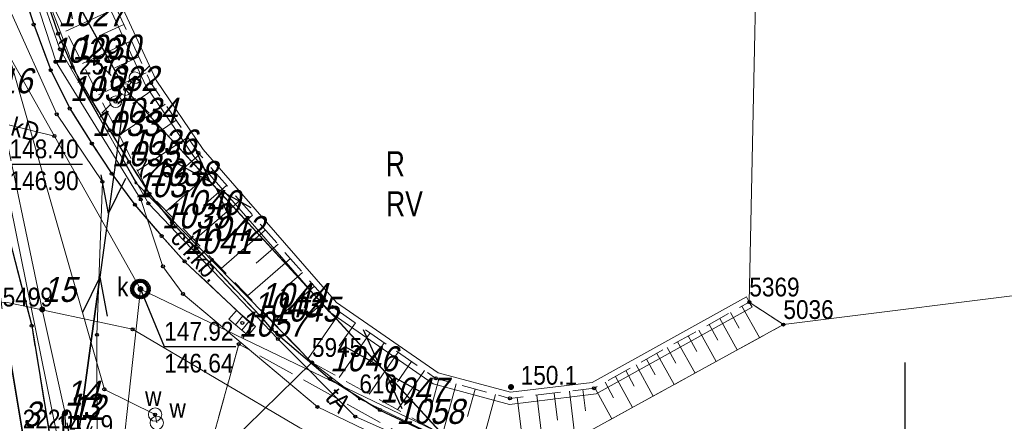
# Model space of a CAD drawing. Header units: metres. Extents: x 5548743 to 5556416, y 5707500 to 5714000.
# Tile 195 of 244: x 5554547 to 5554606, y 5710401 to 5710426. Entities that reach past the tile are written whole.
import ezdxf
from ezdxf.enums import TextEntityAlignment as Align

# ---------------------------------------------------------------- set-up
doc = ezdxf.new("R2010")
doc.units = ezdxf.units.M
for name, pattern in [('1.5_0.75', [2.25, 1.5, -0.75]), ('2.25_0.75', [3, 2.25, -0.75]), ('219-1000', [0]), ('suep_nn_1000', [0]), ('supp_1000', [1.25, 0.625, -0.625])]:
    doc.linetypes.add(name, pattern=pattern)
doc.layers.get('0').update_dxf_attribs({"color": 2, "lineweight": 5})
doc.styles.get("Standard").update_dxf_attribs({"font": 'Working1250', "width": 0.75})
doc.linetypes.add('902-1000', pattern='A,5,0,[1,ksztalty.shx,S=1,R=0,X=0,Y=0],5', length=10)
doc.linetypes.add('otdn_1000', pattern='A,7,0,[21,ksztalty.shx,S=0.7,R=0,X=0,Y=0]', length=7)

# ---------------------------------------------------------------- blocks, each defined once
blk = doc.blocks.new('203')
at = {"linetype": 'Continuous', "lineweight": 0}
h = blk.add_hatch(color=0, dxfattribs=at)
edge = h.paths.add_edge_path()
edge.add_arc((0, 0), 0.09, 0, 360)
blk = doc.blocks.new('SUEP1')
at = {"color": 0, "linetype": 'Continuous'}
for p, q in [((7.5, 0), (5.25, 0.75)), ((22.5, 0), (20.25, 0.75)), ((0, 0), (7.5, 0)), ((7.5, 0), (5.25, -0.75)), ((7.5, 0), (22.5, 0)), ((22.5, 0), (20.25, -0.75))]:
    blk.add_line(p, q, dxfattribs=at)
blk = doc.blocks.new('PW01')
at = {"linetype": 'Continuous', "lineweight": 13}
h = blk.add_hatch(color=0, dxfattribs=at)
edge = h.paths.add_edge_path()
edge.add_arc((0, 0), 0.18, 0, 360)
blk = doc.blocks.new('SM05')
at = {"color": 0, "linetype": 'Continuous', "lineweight": 13}
blk.add_circle((0, 0), 0.35, dxfattribs=at)
blk = doc.blocks.new('SM01')
at = {"color": 0, "linetype": 'Continuous', "lineweight": 13}
for p, q in [((-0.848, 0.848), (-1.414, 1.414)), ((0.849, 0.848), (1.414, 1.414)), ((-0.848, -0.849), (-1.414, -1.414)), ((0.849, -0.849), (1.414, -1.414))]:
    blk.add_line(p, q, dxfattribs=at)
blk.add_circle((0, 0), 0.35, dxfattribs=at)
blk = doc.blocks.new('US22')
at = {"color": 0, "linetype": 'Continuous', "lineweight": 0}
blk.add_circle((0, 0), 0.4, dxfattribs=at)
blk = doc.blocks.new('US05')
at = {"color": 0, "linetype": 'Continuous', "lineweight": 13}
for p, q in [((-0.75, -0.35), (-0.75, 0.35)), ((-0.75, 0.35), (-0.25, 0.35)), ((-0.25, -0.35), (-0.25, 0.35)), ((-0.25, 0.35), (0.25, 0.35)), ((0.25, -0.35), (0.25, 0.35)), ((0.25, 0.35), (0.75, 0.35)), ((0.75, -0.35), (0.75, 0.35)), ((-0.75, -0.35), (-0.25, -0.35)), ((-0.25, -0.35), (0.25, -0.35)), ((0.25, -0.35), (0.75, -0.35))]:
    blk.add_line(p, q, dxfattribs=at)
blk = doc.blocks.new('PIKIETAW1891')
at = {"color": 0}
blk.add_circle((0, 0), 0.09, dxfattribs=at)
blk = doc.blocks.new('RAMKA1000K')
at = {"color": 0}
blk.add_line((200, 395), (200, 405), dxfattribs=at)

msp = doc.modelspace()

# ---------------------------------------------------------------- linework, layer by layer
at = {"layer": '000 Inne (niezydentyfikowane)', "color": 7, "linetype": 'CONTINUOUS', "lineweight": 18, "flags": 128}
for points in [[(5554552.76, 5710426.25), (5554549.75, 5710424.86)], [(5554553.22, 5710425.26), (5554551.73, 5710424.58)], [(5554553.67, 5710424.29), (5554550.74, 5710422.93)], [(5554554.11, 5710423.33), (5554552.67, 5710422.66)], [(5554554.56, 5710422.37), (5554551.7, 5710421.05)], [(5554555.07, 5710421.42), (5554553.75, 5710420.53)], [(5554555.7, 5710420.49), (5554552.94, 5710418.63)], [(5554556.35, 5710419.52), (5554554.92, 5710418.55)], [(5554557.04, 5710418.51), (5554554.04, 5710416.49)], [(5554557.75, 5710417.48), (5554556.32, 5710416.23)], [(5554558.57, 5710416.54), (5554555.75, 5710414.08)], [(5554559.37, 5710415.62), (5554557.98, 5710414.41)], [(5554560.16, 5710414.72), (5554557.43, 5710412.34)], [(5554560.93, 5710413.83), (5554559.59, 5710412.66)], [(5554561.7, 5710412.95), (5554559.05, 5710410.65)], [(5554562.45, 5710412.09), (5554561.15, 5710410.96)], [(5554563.19, 5710411.24), (5554560.63, 5710409.01)], [(5554563.91, 5710410.41), (5554562.65, 5710409.31)], [(5554564.63, 5710409.58), (5554562.15, 5710407.43)], [(5554565.34, 5710408.76), (5554564.13, 5710407.7)], [(5554590.23, 5710408.39), (5554591.28, 5710406.5)], [(5554566.17, 5710408.02), (5554564.25, 5710405.25)], [(5554589.54, 5710408), (5554590.07, 5710407.06)], [(5554567.08, 5710407.39), (5554566.12, 5710406.01)], [(5554588.26, 5710407.29), (5554588.79, 5710406.35)], [(5554588.9, 5710407.64), (5554589.94, 5710405.76)], [(5554567.96, 5710406.78), (5554566.11, 5710404.11)], [(5554587.01, 5710406.6), (5554587.53, 5710405.66)], [(5554587.64, 5710406.94), (5554588.68, 5710405.06)], [(5554568.81, 5710406.19), (5554567.92, 5710404.9)], [(5554585.76, 5710405.9), (5554586.28, 5710404.97)], [(5554586.38, 5710406.25), (5554587.42, 5710404.37)], [(5554569.64, 5710405.62), (5554567.91, 5710403.12)], [(5554585.13, 5710405.55), (5554586.17, 5710403.69)], [(5554570.44, 5710405.06), (5554569.6, 5710403.85)], [(5554583.89, 5710404.86), (5554584.92, 5710403)], [(5554584.51, 5710405.21), (5554585.03, 5710404.28)], [(5554571.23, 5710404.52), (5554569.61, 5710402.18)], [(5554582.65, 5710404.17), (5554583.68, 5710402.32)], [(5554583.27, 5710404.52), (5554583.78, 5710403.59)], [(5554572.07, 5710404.01), (5554571.7, 5710402.62)], [(5554573.11, 5710403.73), (5554572.3, 5710400.69)], [(5554582.03, 5710403.83), (5554582.54, 5710402.9)], [(5554574.25, 5710403.42), (5554573.8, 5710401.77)], [(5554575.48, 5710403.09), (5554574.5, 5710399.47)], [(5554577.94, 5710403.05), (5554578.39, 5710399.41)], [(5554578.98, 5710403.18), (5554579.18, 5710401.56)], [(5554579.9, 5710403.29), (5554580.25, 5710400.43)], [(5554580.71, 5710403.39), (5554580.86, 5710402.12)], [(5554581.41, 5710403.49), (5554582.44, 5710401.63)], [(5554576.77, 5710402.91), (5554577.02, 5710400.85)]]:
    msp.add_lwpolyline(points, dxfattribs=at)
at = {"layer": '217-kontur klasyfikacyjny', "color": 3, "linetype": 'CONTINUOUS', "lineweight": 18, "flags": 128}
for points in [[(5554590.67, 5710408.63), (5554591.37, 5710441.87)], [(5554548.38, 5710427.52), (5554550.53, 5710421.93)], [(5554550.53, 5710421.93), (5554553.94, 5710415.77)], [(5554553.94, 5710415.77), (5554564.48, 5710405.01)], [(5554592.71, 5710407.28), (5554590.67, 5710408.63)], [(5554576.5, 5710398.37), (5554592.71, 5710407.28)], [(5554564.48, 5710405.01), (5554567.32, 5710402.83)], [(5554567.32, 5710402.83), (5554576.5, 5710398.37)]]:
    msp.add_lwpolyline(points, dxfattribs=at)
at = {"layer": '218-kontur użytku gruntowego', "color": 3, "linetype": 'CONTINUOUS', "lineweight": 18, "flags": 128}
for points in [[(5554590.67, 5710408.63), (5554591.37, 5710441.87)], [(5554548.38, 5710427.52), (5554550.53, 5710421.93)], [(5554550.53, 5710421.93), (5554548.38, 5710427.52)], [(5554550.53, 5710421.93), (5554553.94, 5710415.77)], [(5554553.94, 5710415.77), (5554550.53, 5710421.93)], [(5554553.94, 5710415.77), (5554564.48, 5710405.01)], [(5554564.48, 5710405.01), (5554553.94, 5710415.77)], [(5554609.58, 5710409.41), (5554592.71, 5710407.28)], [(5554592.71, 5710407.28), (5554590.67, 5710408.63)], [(5554547.16, 5710400.72), (5554545.96, 5710408.03)], [(5554545.96, 5710408.03), (5554547.16, 5710400.72)], [(5554592.71, 5710407.28), (5554576.5, 5710398.37)], [(5554576.5, 5710398.37), (5554592.71, 5710407.28)], [(5554564.48, 5710405.01), (5554567.32, 5710402.83)], [(5554567.32, 5710402.83), (5554564.48, 5710405.01)], [(5554567.32, 5710402.83), (5554576.5, 5710398.37)], [(5554576.5, 5710398.37), (5554567.32, 5710402.83)]]:
    msp.add_lwpolyline(points, dxfattribs=at)
at = {"layer": '219-działka ewidencyjna', "color": 7, "linetype": '219-1000', "lineweight": 18, "flags": 128}
for points in [[(5554591.37, 5710441.87), (5554590.67, 5710408.63)], [(5554548.38, 5710427.52), (5554550.53, 5710421.93)], [(5554550.53, 5710421.93), (5554553.94, 5710415.77)], [(5554553.94, 5710415.77), (5554564.48, 5710405.01)], [(5554609.58, 5710409.41), (5554592.71, 5710407.28)], [(5554590.67, 5710408.63), (5554592.71, 5710407.28)], [(5554545.96, 5710408.03), (5554547.16, 5710400.72)], [(5554592.71, 5710407.28), (5554576.5, 5710398.37)], [(5554564.48, 5710405.01), (5554556.65, 5710397.33)], [(5554564.48, 5710405.01), (5554567.32, 5710402.83)], [(5554567.32, 5710402.83), (5554576.5, 5710398.37)]]:
    msp.add_lwpolyline(points, dxfattribs=at)
at = {"layer": '312-budynek ewidencyjny', "color": 7, "linetype": 'CONTINUOUS', "lineweight": 35, "flags": 128}
msp.add_lwpolyline([(5554545.96, 5710408.03), (5554547.16, 5710400.72)], dxfattribs=at)
at = {"layer": 'chodnik', "color": 7, "linetype": '1.5_0.75', "lineweight": 18, "flags": 128}
for points in [[(5554532.08, 5710458.09), (5554531.99, 5710455.98), (5554532.25, 5710453.02), (5554532.74, 5710450.32), (5554533.44, 5710447.83), (5554534.68, 5710444.02), (5554534.99, 5710442.97), (5554536.74, 5710437), (5554542.49, 5710419.44), (5554543.85, 5710419.42), (5554545.3, 5710412.25), (5554545.96, 5710408.03), (5554547.16, 5710400.72), (5554548.24, 5710389.35), (5554548.88, 5710388.04), (5554548.49, 5710373.4), (5554548.49, 5710363.79), (5554546.86, 5710362.55), (5554548.47, 5710362.53), (5554549.27, 5710364.04), (5554549.91, 5710384.1), (5554549.03, 5710396.04), (5554548.86, 5710400.12), (5554547.7, 5710407.21), (5554544.82, 5710418.32), (5554537.56, 5710440.95), (5554534.1, 5710451.79), (5554533.79, 5710454.43), (5554533.73, 5710456.95), (5554534.22, 5710459.49), (5554534.96, 5710461.83), (5554535.76, 5710463.83), (5554541.56, 5710472.31), (5554556.37, 5710493.43), (5554560.68, 5710499.75), (5554564.07, 5710505.16), (5554565.93, 5710508.46), (5554566.9, 5710511.15), (5554567.37, 5710514.62), (5554567.26, 5710517.18), (5554566.47, 5710521.33), (5554565.49, 5710527.79), (5554564.19, 5710535.17), (5554562.95, 5710534.86), (5554565.38, 5710516.26), (5554565.73, 5710512.79), (5554554.2, 5710495.49), (5554548.36, 5710486.71), (5554541.04, 5710475.72), (5554533.88, 5710464.98), (5554532.8, 5710460.85)], [(5554544.38, 5710463.16), (5554541.86, 5710462.09), (5554541.06, 5710461.58), (5554540.09, 5710460.66), (5554539.66, 5710460.14), (5554539.34, 5710459.33), (5554539.02, 5710458.29), (5554538.83, 5710457.11), (5554538.78, 5710455.82), (5554538.81, 5710454.33), (5554538.98, 5710452.88), (5554539.3, 5710451.3), (5554542.83, 5710440.47), (5554547.82, 5710425.26), (5554548.84, 5710422.52), (5554549.98, 5710420.22), (5554551.3, 5710418.13), (5554552.49, 5710416.32), (5554553.88, 5710414.46), (5554555.48, 5710412.59), (5554556.85, 5710411.07), (5554560.9, 5710407.26), (5554561.35, 5710407.82), (5554557.56, 5710411.83), (5554556.11, 5710413.39), (5554554.74, 5710415.13), (5554553.53, 5710417.02), (5554552.37, 5710418.92), (5554551.22, 5710420.82), (5554550.14, 5710422.71), (5554549.28, 5710424.71), (5554548.11, 5710428.14), (5554547.42, 5710431.05), (5554547.02, 5710433.02), (5554546.56, 5710433.54), (5554544.15, 5710440.84), (5554540.71, 5710451.5), (5554540.48, 5710452.61), (5554540.38, 5710453.6), (5554540.42, 5710454.61), (5554540.6, 5710455.54), (5554541, 5710456.55), (5554541.44, 5710457.42), (5554542, 5710458.24)]]:
    msp.add_lwpolyline(points, close=True, dxfattribs=at)
at = {"layer": 'jezdnia', "color": 7, "linetype": '2.25_0.75', "lineweight": 18, "flags": 128}
for points in [[(5554551.3, 5710418.13), (5554549.98, 5710420.22), (5554548.84, 5710422.52), (5554547.82, 5710425.26), (5554542.83, 5710440.47), (5554539.3, 5710451.3), (5554538.98, 5710452.88), (5554538.81, 5710454.33), (5554538.78, 5710455.82), (5554538.83, 5710457.11), (5554539.02, 5710458.29), (5554539.34, 5710459.33), (5554539.66, 5710460.14), (5554541.17, 5710462.9), (5554552.76, 5710479.69), (5554556.79, 5710485.31), (5554558.14, 5710486.87), (5554558.97, 5710487.29), (5554559.37, 5710487.15), (5554565.63, 5710494.72), (5554565.86, 5710495.64), (5554566.47, 5710496.99), (5554567.87, 5710498.31), (5554569.79, 5710499.44), (5554572.85, 5710500.21), (5554575.38, 5710500.73), (5554574.25, 5710505.45), (5554573.34, 5710505.71), (5554570.77, 5710523.5), (5554568.76, 5710534.51), (5554564.19, 5710535.17), (5554565.49, 5710527.79), (5554566.47, 5710521.33), (5554567.26, 5710517.18), (5554567.37, 5710514.62), (5554566.9, 5710511.15), (5554565.93, 5710508.46), (5554564.07, 5710505.16), (5554560.68, 5710499.75), (5554556.37, 5710493.43), (5554541.56, 5710472.31), (5554535.76, 5710463.83), (5554534.96, 5710461.83), (5554534.22, 5710459.49), (5554533.73, 5710456.95), (5554533.79, 5710454.43), (5554534.1, 5710451.79), (5554537.56, 5710440.95), (5554544.82, 5710418.32), (5554547.7, 5710407.21), (5554548.86, 5710400.12), (5554549.03, 5710396.04), (5554549.91, 5710384.1), (5554549.27, 5710364.04), (5554548.47, 5710362.53), (5554546.66, 5710357.04), (5554545.52, 5710347.27), (5554542.56, 5710337.71), (5554542.69, 5710336.23), (5554533.94, 5710305.94), (5554531.54, 5710294.25), (5554530.7, 5710289.26), (5554530.26, 5710286.71), (5554529.57, 5710282.69), (5554528.95, 5710279.05), (5554532.95, 5710279.32), (5554535.67, 5710286.43), (5554537.54, 5710291.34), (5554539.14, 5710298.49), (5554547.63, 5710334.83), (5554552.61, 5710352.25), (5554552.39, 5710352.3), (5554553.82, 5710353.87), (5554554.69, 5710354.84), (5554555.09, 5710360.54), (5554555.26, 5710365.27), (5554555.16, 5710369.61), (5554554.61, 5710373.21), (5554554.51, 5710375.14), (5554553.36, 5710389.04), (5554553.08, 5710390.19), (5554555.58, 5710397.68), (5554555.95, 5710398.1), (5554556.41, 5710398.2), (5554557.28, 5710397.88), (5554557.96, 5710398.35), (5554560.1, 5710406.11), (5554560.9, 5710407.26), (5554556.85, 5710411.07), (5554555.48, 5710412.59), (5554553.88, 5710414.46), (5554552.49, 5710416.32)], [(5554673.29, 5710355.47), (5554673.59, 5710356.26), (5554672.57, 5710356.6), (5554668.77, 5710358.08), (5554668.49, 5710357.51), (5554650.2, 5710364.35), (5554637.75, 5710369.55), (5554638.05, 5710370.32), (5554636.86, 5710370.82), (5554614.98, 5710380.25), (5554614.02, 5710379.79), (5554590.35, 5710391.18), (5554569.53, 5710400.88), (5554560.1, 5710406.11), (5554557.96, 5710398.35), (5554570.52, 5710393.49), (5554584.3, 5710388.24), (5554588.49, 5710386.81), (5554612.14, 5710375.98), (5554632.52, 5710367.69), (5554636.44, 5710365.68), (5554640.32, 5710363.49), (5554646.1, 5710361.34), (5554663.51, 5710354.67), (5554668.69, 5710352.88), (5554670.18, 5710352.23), (5554671.06, 5710351.79), (5554688.04, 5710346.06), (5554697.92, 5710342.47), (5554699.75, 5710346.6)]]:
    msp.add_lwpolyline(points, close=True, dxfattribs=at)
at = {"layer": 'krawężnik', "color": 7, "linetype": 'CONTINUOUS', "lineweight": 25, "flags": 128}
for points in [[(5554564.19, 5710535.17), (5554565.49, 5710527.79), (5554566.47, 5710521.33), (5554567.26, 5710517.18), (5554567.37, 5710514.62), (5554566.9, 5710511.15), (5554565.93, 5710508.46), (5554564.07, 5710505.16), (5554560.68, 5710499.75), (5554556.37, 5710493.43), (5554541.56, 5710472.31), (5554535.76, 5710463.83), (5554534.96, 5710461.83), (5554534.22, 5710459.49), (5554533.73, 5710456.95), (5554533.79, 5710454.43), (5554534.1, 5710451.79), (5554537.56, 5710440.95), (5554544.82, 5710418.32), (5554547.7, 5710407.21), (5554548.86, 5710400.12), (5554549.03, 5710396.04), (5554549.91, 5710384.1), (5554549.27, 5710364.04)], [(5554544.38, 5710463.16), (5554541.86, 5710462.09), (5554541.06, 5710461.58), (5554540.09, 5710460.66), (5554539.66, 5710460.14), (5554539.34, 5710459.33), (5554539.02, 5710458.29), (5554538.83, 5710457.11), (5554538.78, 5710455.82), (5554538.81, 5710454.33), (5554538.98, 5710452.88), (5554539.3, 5710451.3), (5554542.83, 5710440.47), (5554547.82, 5710425.26), (5554548.84, 5710422.52), (5554549.98, 5710420.22), (5554551.3, 5710418.13), (5554552.49, 5710416.32), (5554553.88, 5710414.46), (5554555.48, 5710412.59), (5554556.85, 5710411.07), (5554560.9, 5710407.26)]]:
    msp.add_lwpolyline(points, dxfattribs=at)
at = {"layer": 'ogrodzenie trwałe', "color": 7, "linetype": '902-1000', "lineweight": 25, "flags": 128}
msp.add_lwpolyline([(5554547.02, 5710433.02), (5554547.42, 5710431.05), (5554548.11, 5710428.14), (5554549.28, 5710424.71), (5554550.14, 5710422.71), (5554551.22, 5710420.82), (5554552.37, 5710418.92), (5554553.53, 5710417.02), (5554554.74, 5710415.13), (5554556.11, 5710413.39), (5554557.56, 5710411.83), (5554561.35, 5710407.82), (5554562.06, 5710407.01), (5554565.56, 5710404.03), (5554568.55, 5710402.16), (5554577.33, 5710398.03), (5554589.23, 5710392.47)], dxfattribs=at)
at = {"layer": 'przewód elektroenergetyczny niskiego napięcia', "color": 1, "linetype": 'suep_nn_1000', "lineweight": 18, "flags": 128}
for points in [[(5554553.31, 5710421.36), (5554529.7, 5710464.28)], [(5554553.31, 5710421.36), (5554548.74, 5710387.83)], [(5554553.31, 5710421.36), (5554573.97, 5710398.89)]]:
    msp.add_lwpolyline(points, dxfattribs=at)
at = {"layer": 'przewód elektroenergetyczny podziemny', "color": 1, "linetype": 'CONTINUOUS', "lineweight": 18, "flags": 128}
msp.add_lwpolyline([(5554552.46, 5710492.87), (5554554.47, 5710491.45), (5554559.24, 5710485.42), (5554558.39, 5710484.24), (5554556.69, 5710484.36), (5554555.33, 5710482.41), (5554540.86, 5710461.54), (5554539.55, 5710457.66), (5554539.38, 5710454.22), (5554540.08, 5710450.78), (5554549.16, 5710423.01), (5554554.23, 5710414.78), (5554555.56, 5710410.77), (5554556.76, 5710409.11), (5554564.81, 5710402.35), (5554602.28, 5710384.25), (5554612.23, 5710379.31), (5554650.18, 5710363.43), (5554674.33, 5710354.67), (5554714.73, 5710341.27), (5554738.42, 5710333.46), (5554741.19, 5710333.55), (5554744.01, 5710335.04)], dxfattribs=at)
at = {"layer": 'przewód gazowy', "color": 40, "linetype": 'CONTINUOUS', "lineweight": 18, "flags": 128}
msp.add_lwpolyline([(5554584.71, 5710387.89), (5554583.48, 5710388.27), (5554569.17, 5710393.78), (5554558.24, 5710397.72), (5554556.6, 5710398.56), (5554550.04, 5710401.11), (5554549.73, 5710401.2), (5554549.7, 5710401.98), (5554548.33, 5710408.19), (5554545.7, 5710420.69), (5554543.42, 5710421.08), (5554540.9, 5710426.46), (5554541.14, 5710427.8), (5554540.11, 5710431.21), (5554540.25, 5710431.3), (5554544.69, 5710432.89), (5554544.91, 5710432.99), (5554544.29, 5710434.61)], dxfattribs=at)
at = {"layer": 'przewód kanalizacyjny', "color": 34, "linetype": 'CONTINUOUS', "lineweight": 18, "flags": 128}
for points in [[(5554561.69, 5710324.6), (5554544.81, 5710332.13), (5554551.71, 5710361.06), (5554551.6, 5710406.67), (5554551.93, 5710415.84), (5554549.2, 5710419.88), (5554546.3, 5710426.31), (5554538.97, 5710448.84), (5554537.61, 5710454.97), (5554538.41, 5710460.89), (5554567.62, 5710502.25), (5554571.02, 5710502.86)], [(5554554.21, 5710409.41), (5554549.06, 5710418.58), (5554530.63, 5710451.33)], [(5554544.91, 5710419.59), (5554549.06, 5710418.58)], [(5554554.21, 5710409.41), (5554549.01, 5710361.59)], [(5554592.46, 5710391.01), (5554554.21, 5710409.41)]]:
    msp.add_lwpolyline(points, dxfattribs=at)
at = {"layer": 'przewód telekomunikacyjny podziemny', "color": 30, "linetype": 'CONTINUOUS', "lineweight": 18, "flags": 128}
for points in [[(5554572.95, 5710399.15), (5554567.07, 5710401.77), (5554562.44, 5710406.42), (5554554.69, 5710414.54), (5554549.39, 5710423.78), (5554546.63, 5710431.71), (5554541.83, 5710446.6), (5554531.76, 5710444.54)], [(5554520.13, 5710253.53), (5554524.3, 5710262.27), (5554532.39, 5710294.37), (5554536.3, 5710309.12), (5554545.37, 5710340), (5554546.93, 5710348.09), (5554549.05, 5710366.44), (5554549.89, 5710385.09), (5554549.48, 5710399.33), (5554545.52, 5710418.85), (5554531.76, 5710444.54)]]:
    msp.add_lwpolyline(points, dxfattribs=at)
at = {"layer": 'przewód wodociągowy', "color": 5, "linetype": 'CONTINUOUS', "lineweight": 18, "flags": 128}
for points in [[(5554555.19, 5710401.39), (5554555.09, 5710401.89), (5554552.05, 5710403.4), (5554540.92, 5710442.31), (5554538.27, 5710450.68), (5554537.53, 5710455.59), (5554538.94, 5710461.82), (5554543.93, 5710470.01), (5554557.16, 5710488.28), (5554567.16, 5710500.13), (5554570.1, 5710501.79), (5554570.37, 5710501.88)], [(5554524.68, 5710413.06), (5554529.99, 5710410.05), (5554535.46, 5710408.67), (5554538.76, 5710408.95), (5554546.25, 5710408.6), (5554553.74, 5710407), (5554563.75, 5710401.09), (5554581.58, 5710392.6), (5554591.98, 5710388.29), (5554619.03, 5710375.6), (5554632.19, 5710370.24), (5554669.85, 5710354.93), (5554670.48, 5710354.78)]]:
    msp.add_lwpolyline(points, dxfattribs=at)
at = {"layer": 'rzedna-Atr2', "color": 7, "flags": 128}
for points in [[(5554544.91, 5710419.59), (5554546.37, 5710416.9), (5554550.74, 5710416.9)], [(5554554.21, 5710409.41), (5554555.64, 5710405.97), (5554559.923, 5710405.97)]]:
    msp.add_lwpolyline(points, dxfattribs=at)
at = {"layer": 'skarpa nieumocniona', "color": 7, "linetype": '1.5_0.75', "lineweight": 18, "flags": 128}
msp.add_lwpolyline([(5554547.01, 5710433.04), (5554547.66, 5710430.42), (5554548.38, 5710427.52), (5554554.74, 5710415.13), (5554564.48, 5710405.01), (5554576.5, 5710398.37), (5554592.71, 5710407.28), (5554590.67, 5710408.63), (5554581.38, 5710403.47), (5554576.34, 5710402.86), (5554571.89, 5710404.06), (5554565.72, 5710408.33), (5554557.68, 5710417.56), (5554554.84, 5710421.76), (5554550.98, 5710430.09), (5554548.11, 5710433.66)], close=True, dxfattribs=at)
msp.add_lwpolyline([(5554547.01, 5710433.04), (5554547.66, 5710430.42), (5554548.38, 5710427.52), (5554554.74, 5710415.13), (5554564.48, 5710405.01), (5554576.5, 5710398.37), (5554592.71, 5710407.28), (5554590.67, 5710408.63), (5554581.38, 5710403.47), (5554576.34, 5710402.86), (5554571.89, 5710404.06), (5554565.72, 5710408.33), (5554557.68, 5710417.56), (5554554.84, 5710421.76), (5554550.98, 5710430.09), (5554548.11, 5710433.66)], close=True, dxfattribs=at)
at = {"layer": 'studnia kanalizacyjna', "color": 34, "linetype": 'CONTINUOUS', "lineweight": 18, "flags": 128}
msp.add_lwpolyline([(5554554.71, 5710409.42), (5554554.7, 5710409.32), (5554554.67, 5710409.22), (5554554.62, 5710409.13), (5554554.55, 5710409.05), (5554554.47, 5710408.99), (5554554.37, 5710408.94), (5554554.27, 5710408.91), (5554554.17, 5710408.91), (5554554.07, 5710408.93), (5554553.97, 5710408.98), (5554553.89, 5710409.04), (5554553.82, 5710409.11), (5554553.75, 5710409.2), (5554553.72, 5710409.3), (5554553.71, 5710409.4), (5554553.72, 5710409.5), (5554553.74, 5710409.6), (5554553.8, 5710409.69), (5554553.87, 5710409.78), (5554553.95, 5710409.84), (5554554.05, 5710409.89), (5554554.15, 5710409.91), (5554554.25, 5710409.91), (5554554.35, 5710409.9), (5554554.45, 5710409.85), (5554554.53, 5710409.79), (5554554.6, 5710409.71), (5554554.66, 5710409.62), (5554554.7, 5710409.52)], close=True, dxfattribs=at)
at = {"layer": 'słup przewodów napowietrznych', "color": 7, "linetype": 'supp_1000', "lineweight": 18, "flags": 128}
msp.add_lwpolyline([(5554552.73, 5710420.63), (5554553.88, 5710422.07)], dxfattribs=at)
at = {"layer": 'ściana oporowa (linia)', "color": 0, "linetype": 'otdn_1000', "lineweight": 18}
for p, q in [((5554555.146, 5710421.933), (5554551.303, 5710430.225)), ((5554557.959, 5710417.774), (5554555.146, 5710421.933)), ((5554565.957, 5710408.595), (5554557.959, 5710417.774)), ((5554590.5, 5710408.936), (5554581.268, 5710403.816)), ((5554590.5, 5710408.936), (5554590.67, 5710408.63)), ((5554572.042, 5710404.387), (5554565.957, 5710408.595)), ((5554576.366, 5710403.223), (5554572.042, 5710404.387)), ((5554581.268, 5710403.816), (5554576.366, 5710403.223))]:
    msp.add_line(p, q, dxfattribs=at)
at = {"layer": 'ściana oporowa (linia)', "color": 0, "lineweight": 18}
for p, q in [((5554554.534, 5710421.587), (5554550.657, 5710429.955)), ((5554557.401, 5710417.346), (5554554.534, 5710421.587)), ((5554565.483, 5710408.065), (5554557.401, 5710417.346)), ((5554590.84, 5710408.324), (5554581.492, 5710403.124)), ((5554590.84, 5710408.324), (5554590.67, 5710408.63)), ((5554571.738, 5710403.733), (5554565.483, 5710408.065)), ((5554576.314, 5710402.497), (5554571.738, 5710403.733)), ((5554581.492, 5710403.124), (5554576.314, 5710402.497))]:
    msp.add_line(p, q, dxfattribs=at)

# ---------------------------------------------------------------- block references
at = {"layer": '203-punkt graniczny', "color": 7, "linetype": 'CONTINUOUS', "lineweight": 18}
for p in [(5554550.53, 5710421.93), (5554553.94, 5710415.77), (5554590.67, 5710408.63), (5554592.71, 5710407.28), (5554564.48, 5710405.01), (5554567.32, 5710402.83)]:
    msp.add_blockref('203', p, dxfattribs=at)
at = {"layer": 'kratka ściekowa', "color": 34, "linetype": 'CONTINUOUS', "lineweight": 18, "rotation": 319.737}
msp.add_blockref('US05', (5554560.31, 5710407.38), dxfattribs=at)
at = {"layer": 'latarnia', "color": 7, "linetype": 'CONTINUOUS', "lineweight": 18}
msp.add_blockref('SM01', (5554553.31, 5710421.36), dxfattribs=at)
at = {"layer": 'pikieta naturalna', "color": 7, "linetype": 'CONTINUOUS', "lineweight": 13}
msp.add_blockref('PW01', (5554576.4, 5710403.54), dxfattribs=at)
at = {"layer": 'przewód elektroenergetyczny niskiego napięcia', "color": 1, "linetype": 'CONTINUOUS', "lineweight": 18}
for p, rotation in [((5554553.31, 5710421.36), 118.815), ((5554553.31, 5710421.36), 312.597), ((5554553.31, 5710421.36), 262.239), ((5554573.97, 5710398.89), 132.597), ((5554548.74, 5710387.83), 82.239)]:
    msp.add_blockref('SUEP1', p, dxfattribs=dict(at, rotation=rotation))
at = {"layer": 'Punkt roboczy BDOT GESUT K1', "color": 6, "linetype": 'CONTINUOUS', "lineweight": 18}
for p in [(5554547.82, 5710425.26), (5554547.82, 5710425.26), (5554547.82, 5710425.26), (5554549.28, 5710424.71), (5554549.28, 5710424.71), (5554549.39, 5710423.78), (5554549.16, 5710423.01), (5554548.84, 5710422.52), (5554548.84, 5710422.52), (5554548.84, 5710422.52), (5554550.14, 5710422.71), (5554550.14, 5710422.71), (5554553.88, 5710422.07), (5554554.84, 5710421.76), (5554554.84, 5710421.76), (5554553.31, 5710421.36), (5554553.31, 5710421.36), (5554553.31, 5710421.36), (5554553.31, 5710421.36), (5554551.22, 5710420.82), (5554551.22, 5710420.82), (5554552.73, 5710420.63), (5554549.98, 5710420.22), (5554549.98, 5710420.22), (5554549.98, 5710420.22), (5554549.2, 5710419.88), (5554552.37, 5710418.92), (5554552.37, 5710418.92), (5554549.06, 5710418.58), (5554549.06, 5710418.58), (5554551.3, 5710418.13), (5554551.3, 5710418.13), (5554551.3, 5710418.13), (5554553.53, 5710417.02), (5554553.53, 5710417.02), (5554557.68, 5710417.56), (5554557.68, 5710417.56), (5554551.93, 5710415.84), (5554552.49, 5710416.32), (5554552.49, 5710416.32), (5554552.49, 5710416.32), (5554554.23, 5710414.78), (5554554.74, 5710415.13), (5554554.74, 5710415.13), (5554554.74, 5710415.13), (5554553.88, 5710414.46), (5554553.88, 5710414.46), (5554553.88, 5710414.46), (5554554.69, 5710414.54), (5554556.11, 5710413.39), (5554556.11, 5710413.39), (5554555.48, 5710412.59), (5554555.48, 5710412.59), (5554555.48, 5710412.59), (5554557.56, 5710411.83), (5554557.56, 5710411.83), (5554555.56, 5710410.77), (5554556.85, 5710411.07), (5554556.85, 5710411.07), (5554556.85, 5710411.07), (5554553.71, 5710409.4), (5554553.72, 5710409.5), (5554553.74, 5710409.6), (5554553.8, 5710409.69), (5554553.87, 5710409.78), (5554553.95, 5710409.84), (5554554.05, 5710409.89), (5554554.15, 5710409.91), (5554554.21, 5710409.41), (5554554.21, 5710409.41), (5554554.21, 5710409.41), (5554554.21, 5710409.41), (5554554.25, 5710409.91), (5554554.35, 5710409.9), (5554554.45, 5710409.85), (5554554.53, 5710409.79), (5554554.6, 5710409.71), (5554554.66, 5710409.62), (5554554.7, 5710409.52), (5554554.71, 5710409.42), (5554553.72, 5710409.3), (5554553.75, 5710409.2), (5554553.82, 5710409.11), (5554553.89, 5710409.04), (5554553.97, 5710408.98), (5554554.07, 5710408.93), (5554554.17, 5710408.91), (5554554.27, 5710408.91), (5554554.37, 5710408.94), (5554554.47, 5710408.99), (5554554.55, 5710409.05), (5554554.62, 5710409.13), (5554554.67, 5710409.22), (5554554.7, 5710409.32), (5554556.76, 5710409.11), (5554548.33, 5710408.19), (5554548.33, 5710408.19), (5554565.72, 5710408.33), (5554565.72, 5710408.33), (5554590.67, 5710408.63), (5554590.67, 5710408.63), (5554561.35, 5710407.82), (5554561.35, 5710407.82), (5554547.7, 5710407.21), (5554547.7, 5710407.21), (5554547.7, 5710407.21), (5554553.74, 5710407), (5554560.31, 5710407.38), (5554560.9, 5710407.26), (5554560.9, 5710407.26), (5554560.9, 5710407.26), (5554562.06, 5710407.01), (5554592.71, 5710407.28), (5554551.6, 5710406.67), (5554562.44, 5710406.42), (5554560.1, 5710406.11), (5554560.1, 5710406.11), (5554564.48, 5710405.01), (5554571.89, 5710404.06), (5554571.89, 5710404.06), (5554565.56, 5710404.03), (5554576.4, 5710403.54), (5554581.38, 5710403.47), (5554581.38, 5710403.47), (5554552.05, 5710403.4), (5554576.34, 5710402.86), (5554576.34, 5710402.86), (5554564.81, 5710402.35), (5554549.7, 5710401.98), (5554549.7, 5710401.98), (5554555.09, 5710401.89), (5554555.09, 5710401.89), (5554567.07, 5710401.77), (5554568.55, 5710402.16)]:
    msp.add_blockref('PIKIETAW1891', p, dxfattribs=at)
at = {"layer": 'rzedna', "color": 34, "linetype": 'CONTINUOUS', "lineweight": 18}
msp.add_blockref('PW01', (5554554.21, 5710409.41), dxfattribs=at)
at = {"layer": 'rzedna', "color": 40, "linetype": 'CONTINUOUS', "lineweight": 18}
for p in [(5554548.33, 5710408.19), (5554549.7, 5710401.98)]:
    msp.add_blockref('PW01', p, dxfattribs=at)
at = {"layer": 'słup przewodów napowietrznych', "color": 7, "linetype": 'CONTINUOUS', "lineweight": 18}
for p in [(5554553.88, 5710422.07), (5554552.73, 5710420.63)]:
    msp.add_blockref('SM05', p, dxfattribs=at)
at = {"layer": 'Wstawianie ramki sekcyjnej z opisem', "color": 7, "linetype": 'CONTINUOUS', "lineweight": 13}
msp.add_blockref('RAMKA1000K', (5554400, 5710000), dxfattribs=at)
msp.add_blockref('RAMKA1000K', (5554400, 5710000), dxfattribs=at)
msp.add_blockref('RAMKA1000K', (5554400, 5710000), dxfattribs=at)
msp.add_blockref('RAMKA1000K', (5554400, 5710000), dxfattribs=at)
at = {"layer": 'właz do komory lub kanału - okrągły', "color": 7, "linetype": 'CONTINUOUS', "lineweight": 18}
for p in [(5554554.21, 5710409.41), (5554555.09, 5710401.89), (5554555.19, 5710401.39)]:
    msp.add_blockref('US22', p, dxfattribs=at)

# ---------------------------------------------------------------- texts
at = {"layer": '203-punkt graniczny-Atr103', "color": 7, "width": 0.9}
for s, p in [('2573', (5554550.53, 5710421.93)), ('2573', (5554550.53, 5710421.93)), ('7262', (5554553.94, 5710415.77)), ('7262', (5554553.94, 5710415.77)), ('5369', (5554590.67, 5710408.63)), ('5369', (5554590.67, 5710408.63)), ('5499', (5554545.96, 5710408.03)), ('5499', (5554545.96, 5710408.03)), ('5036', (5554592.71, 5710407.28)), ('5036', (5554592.71, 5710407.28)), ('5945', (5554564.48, 5710405.01)), ('5945', (5554564.48, 5710405.01)), ('616', (5554567.32, 5710402.83)), ('616', (5554567.32, 5710402.83)), ('2220', (5554547.16, 5710400.72)), ('2220', (5554547.16, 5710400.72))]:
    msp.add_text(s, height=1.125, dxfattribs=at).set_placement(p, align=Align.BOTTOM_LEFT)
at = {"layer": '209-oznaczenie konturu klasyfikacyjnego', "color": 3, "linetype": 'CONTINUOUS', "lineweight": 18, "width": 0.79}
msp.add_text('RV', height=1.5, dxfattribs=at).set_placement((5554568.92, 5710415.27), align=Align.TOP_LEFT)
at = {"layer": '210-oznaczenie konturu użytku gruntowego', "color": 3, "linetype": 'CONTINUOUS', "lineweight": 18, "width": 0.79}
msp.add_text('R', height=1.5, dxfattribs=at).set_placement((5554568.9, 5710416.17))
at = {"layer": 'chodnik-Atr17', "color": 7, "width": 0.9}
msp.add_text('ch.kb.', height=1.125, rotation=312.029, dxfattribs=at).set_placement((5554555.94, 5710412.4))
at = {"layer": 'pikieta naturalna-Atr2', "color": 7, "width": 0.9}
for s, p in [('150.1', (5554576.98, 5710403.68)), ('147.9', (5554549.19, 5710400.73))]:
    msp.add_text(s, height=1.125, dxfattribs=at).set_placement(p)
at = {"layer": 'przewód kanalizacyjny-Atr1', "color": 34, "width": 0.9}
msp.add_text('kD', height=1.125, rotation=344.856, dxfattribs=at).set_placement((5554546.53, 5710419.19), align=Align.MIDDLE_LEFT)
at = {"layer": 'przewód telekomunikacyjny podziemny-Atr1', "color": 30, "width": 0.9}
msp.add_text('tA', height=1.125, rotation=313.579, dxfattribs=at).set_placement((5554565.62, 5710403.22), align=Align.MIDDLE_LEFT)
msp.add_text('tA', height=1.125, rotation=313.579, dxfattribs=at).set_placement((5554565.62, 5710403.22), align=Align.MIDDLE_LEFT)
at = {"layer": 'Punkt budynku-Atr104', "color": 5, "oblique": 15, "width": 0.9}
msp.add_text('3', height=1.5, dxfattribs=at).set_placement((5554547.16, 5710400.72), align=Align.BOTTOM_LEFT)
at = {"layer": 'Punkt roboczy BDOT GESUT K1-Atr103', "color": 6, "oblique": 15, "width": 0.9}
for s, p in [('1027', (5554549.28, 5710424.71)), ('1027', (5554549.28, 5710424.71)), ('1029', (5554548.84, 5710422.52)), ('1029', (5554548.84, 5710422.52)), ('1029', (5554548.84, 5710422.52)), ('1030', (5554550.14, 5710422.71)), ('1030', (5554550.14, 5710422.71)), ('16', (5554545.7, 5710420.69)), ('16', (5554545.7, 5710420.69)), ('1032', (5554551.22, 5710420.82)), ('1032', (5554551.22, 5710420.82)), ('1031', (5554549.98, 5710420.22)), ('1031', (5554549.98, 5710420.22)), ('1031', (5554549.98, 5710420.22)), ('1034', (5554552.37, 5710418.92)), ('1034', (5554552.37, 5710418.92)), ('1033', (5554551.3, 5710418.13)), ('1033', (5554551.3, 5710418.13)), ('1033', (5554551.3, 5710418.13)), ('1036', (5554553.53, 5710417.02)), ('1036', (5554553.53, 5710417.02)), ('1035', (5554552.49, 5710416.32)), ('1035', (5554552.49, 5710416.32)), ('1035', (5554552.49, 5710416.32)), ('1038', (5554554.74, 5710415.13)), ('1038', (5554554.74, 5710415.13)), ('1038', (5554554.74, 5710415.13)), ('1037', (5554553.88, 5710414.46)), ('1037', (5554553.88, 5710414.46)), ('1037', (5554553.88, 5710414.46)), ('1040', (5554556.11, 5710413.39)), ('1040', (5554556.11, 5710413.39)), ('1039', (5554555.48, 5710412.59)), ('1039', (5554555.48, 5710412.59)), ('1039', (5554555.48, 5710412.59)), ('1042', (5554557.56, 5710411.83)), ('1042', (5554557.56, 5710411.83)), ('1041', (5554556.85, 5710411.07)), ('1041', (5554556.85, 5710411.07)), ('1041', (5554556.85, 5710411.07)), ('15', (5554548.33, 5710408.19)), ('15', (5554548.33, 5710408.19)), ('1044', (5554561.35, 5710407.82)), ('1044', (5554561.35, 5710407.82)), ('1043', (5554560.9, 5710407.26)), ('1043', (5554560.9, 5710407.26)), ('1043', (5554560.9, 5710407.26)), ('1045', (5554562.06, 5710407.01)), ('1057', (5554560.1, 5710406.11)), ('1057', (5554560.1, 5710406.11)), ('1046', (5554565.56, 5710404.03)), ('1047', (5554568.55, 5710402.16)), ('14', (5554549.7, 5710401.98)), ('14', (5554549.7, 5710401.98)), ('13', (5554549.73, 5710401.2)), ('13', (5554549.73, 5710401.2)), ('12', (5554550.04, 5710401.11)), ('12', (5554550.04, 5710401.11)), ('12', (5554550.04, 5710401.11)), ('1058', (5554569.53, 5710400.88))]:
    msp.add_text(s, height=1.5, dxfattribs=at).set_placement(p, align=Align.BOTTOM_LEFT)
at = {"layer": 'rzedna-Atr2', "color": 34, "width": 0.9}
for s, p in [('148.40', (5554546.37, 5710416.911)), ('147.92', (5554555.64, 5710405.981))]:
    msp.add_text(s, height=1.125, dxfattribs=at).set_placement(p, align=Align.BOTTOM_LEFT)
at = {"layer": 'rzedna-Atr3', "color": 34, "width": 0.9}
for s, p in [('146.90', (5554546.37, 5710414.999)), ('146.64', (5554555.64, 5710404.069))]:
    msp.add_text(s, height=1.125, dxfattribs=at).set_placement(p, align=Align.BOTTOM_LEFT)
at = {"layer": 'właz do komory lub kanału - okrągły-Atr17', "color": 7, "width": 0.9}
for s, p in [('k', (5554552.81, 5710408.98)), ('w', (5554554.49, 5710402.41)), ('w', (5554555.95, 5710401.7))]:
    msp.add_text(s, height=1.125, dxfattribs=at).set_placement(p)

doc.saveas('drawing.dxf')
